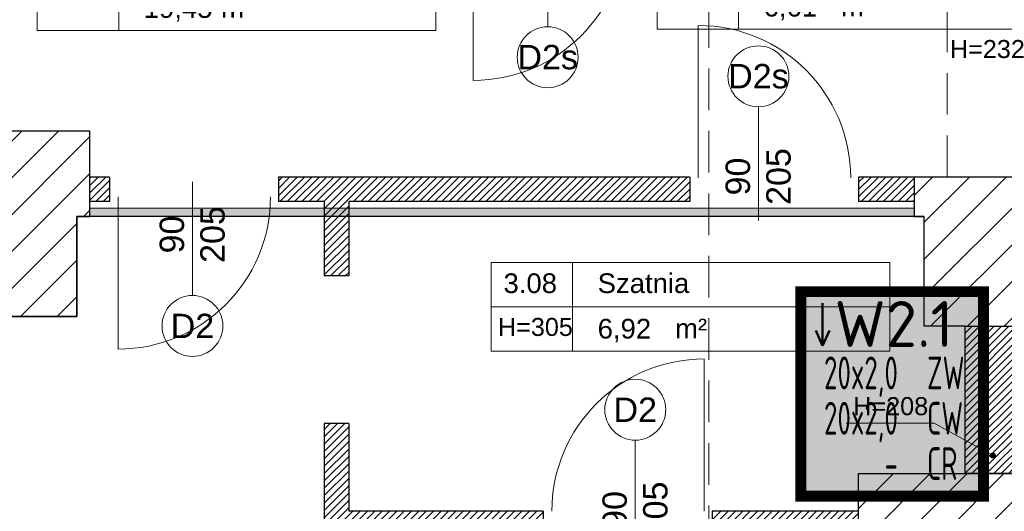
# Model space of a CAD drawing. Header units: millimetres. Extents: x 24385 to 79107, y -56478 to -23676.
# Tile 20 of 256: x 27405 to 28006, y -39770 to -39470. Entities that reach past the tile are written whole.
import ezdxf
from ezdxf.enums import TextEntityAlignment as Align

# ---------------------------------------------------------------- set-up
doc = ezdxf.new("R2010")
doc.units = ezdxf.units.MM
doc.header["$LTSCALE"] = 2
doc.linetypes.add('HIDDENX2', pattern=[19.05, 12.7, -6.35])
for name, color, linetype, lineweight in [('0_OPIS', 7, 'Continuous', 13), ('3DPLAN_A_DRZWI', 173, 'Continuous', 5), ('3DPLAN_A_TABELKA POMIESZCZEŃ', 7, 'Continuous', 0), ('3DPLAN_A_WYSOKOŚCI ZMIANA', 144, 'HIDDENX2', 5), ('_WLK_W_OPIS', 211, 'Continuous', 9), ('A_STOL_OPIS', 55, 'Continuous', 5), ('A_WYBURZENIA', 6, 'Continuous', 0), ('A_ZESTAWIENIE STOLARKI', 3, 'Continuous', 15)]:
    doc.layers.add(name, color=color, linetype=linetype, lineweight=lineweight)
for name, color, linetype in [('3DPLAN_A_KRESKOWANIE 1', 253, 'Continuous'), ('3DPLAN_A_OPIS', 8, 'Continuous'), ('3DPLAN_A_POMIESZCZENIE NUMER', 100, 'Continuous'), ('3DPLAN_K_NOŚNA', 7, 'Continuous'), ('_WLK_oznaczenia', 211, 'Continuous'), ('A_POMIESZCZENIE OPIS', 100, 'Continuous')]:
    doc.layers.add(name, color=color, linetype=linetype)
doc.layers.add('3DPLAN_A_OBWIEDNIA', color=6, linetype='Continuous', plot=False)
doc.styles.add('ARIAL', font='arial.ttf')
doc.styles.add('isocp', font='isocpeur.ttf', dxfattribs={"width": 0.9})
doc.styles.add('TABEL1', font='txt')
pattern_1 = [(45, (-708.4828, 5623.021), (-2.24506403, 2.24506403), [])]
pattern_2 = [(45, (29206.918, -39107.05), (-11.22532, 11.22532), [])]

# ---------------------------------------------------------------- blocks, each defined once
blk = doc.blocks.new('tabelka dla tp')
at = {"layer": '3DPLAN_A_TABELKA POMIESZCZEŃ'}
for p, q in [((49.7, 54), (49.7, 0)), ((0, 27), (243.13, 27))]:
    blk.add_line(p, q, dxfattribs=at)
blk.add_lwpolyline([(0, 54), (243.13, 54), (243.13, 0), (0, 0)], close=True, dxfattribs=at)
at = {"layer": '3DPLAN_A_POMIESZCZENIE NUMER', "color": 7, "style": 'ARIAL'}
blk.add_attdef('NUMER', (2.23, 35.39), '', height=12, dxfattribs=at)
at = {"layer": 'A_POMIESZCZENIE OPIS', "insert": (112.2, 19.75), "char_height": 12, "width": 36.4122, "attachment_point": 1, "style": 'ARIAL'}
blk.add_mtext('{\\C7;m²}', dxfattribs=at)
at = {"layer": 'A_POMIESZCZENIE OPIS', "color": 7, "style": 'ARIAL'}
for tag, p in [('NAZWA', (51.73, 35.39)), ('POWIERZCHNIA', (51.06, 7.24))]:
    blk.add_attdef(tag, p, '', height=12, dxfattribs=at)
blk = doc.blocks.new('III pietrooosoo')
at = {"layer": '3DPLAN_A_KRESKOWANIE 1'}
h = blk.add_hatch(dxfattribs=at)
h.set_pattern_fill('ANSI31', color=256, scale=5, style=0)
h.set_pattern_definition(pattern_2)
h.paths.add_polyline_path([(26781.49, -39163.58), (26781.49, -38938.58), (26746.49, -38938.58), (26746.49, -39163.58)])
h.paths.add_polyline_path([(26746.49, -39423.63), (26776.05, -39423.63), (26776.05, -39388.27), (26746.49, -39388.27)])
h.paths.add_polyline_path([(26746.49, -38938.58), (26781.49, -38938.58), (26781.49, -39163.58), (26746.49, -39163.58)])
h.paths.add_polyline_path([(27368.97, -39343.08), (27368.97, -39410.08), (27375.97, -39410.08), (27375.97, -39403.08), (27410.97, -39403.08), (27410.97, -39383.75), (27409.39, -39383.75), (27410, -39383.99, -0.310329), (27410.42, -39384.6), (27410.42, -39387.03, -0.216272), (27410.19, -39387.52), (27409.53, -39388.03, -0.076898), (27409.35, -39388.12, 0.840818), (27409.47, -39388.8), (27410.15, -39388.8), (27410.15, -39388.95), (27409.47, -39388.95, -0.840818), (27409.3, -39387.98, 0.076898), (27409.44, -39387.91), (27410.1, -39387.4, 0.216272), (27410.27, -39387.03), (27410.27, -39384.6, 0.310329), (27409.95, -39384.13), (27408.97, -39383.75), (27408.97, -39315.95), (27410.97, -39315.95), (27410.97, -39109.08), (27396.97, -39109.08), (27396.97, -39304.08), (27326.97, -39304.08), (27326.97, -39321.08), (26829.97, -39321.08), (26829.97, -39251.08), (26809.49, -39251.08), (26809.49, -39321.08), (26781.49, -39321.08), (26781.49, -39387.08), (26810.97, -39387.08), (26810.97, -39343.08)])
h.paths.add_polyline_path([(28444.97, -38740.08), (28444.97, -38698.58), (28212, -38698.58), (28212, -38637.58), (28198.97, -38637.58), (28198.97, -38740.08)])
h.paths.add_polyline_path([(28624.46, -38658.58), (28601.97, -38658.58), (28601.97, -38698.58), (28559.97, -38698.58), (28559.97, -38740.08), (28624.46, -38740.08)])
h.paths.add_polyline_path([(28627.97, -38870.19), (28674.81, -38870.19), (28674.81, -38878.08), (28689.97, -38878.08), (28689.97, -38734.08), (28772.97, -38734.08), (28772.97, -38698.58), (28726.97, -38698.58), (28726.97, -38658.58), (28624.46, -38658.58), (28624.46, -38740.08), (28627.97, -38740.08)])
h.paths.add_polyline_path([(28674.81, -38878.08), (28674.81, -38870.19), (28627.97, -38870.19), (28627.97, -38897.19), (28648.97, -38897.19), (28648.97, -38878.08)])
h.paths.add_polyline_path([(28627.97, -38897.19), (28627.97, -38924.19), (28648.97, -38924.19), (28648.97, -38897.19)])
h.paths.add_polyline_path([(28648.97, -38924.19), (28627.97, -38924.19), (28627.97, -39029.08), (28204.97, -39029.08), (28204.97, -39046.08), (28245.97, -39046.08), (28245.97, -39098.08), (28618.97, -39098.08), (28618.97, -39148.34), (28648.97, -39148.34)])
h.paths.add_polyline_path([(28769.97, -39380.08), (28769.97, -39352.58), (28654.97, -39352.58), (28654.97, -39295.58), (28648.97, -39295.58), (28648.97, -39268.08), (28618.97, -39268.08), (28618.97, -39305.08), (28602.97, -39305.08), (28602.97, -39390.58), (28908.97, -39390.58), (28908.97, -39380.08)])
h.paths.add_polyline_path([(29254.97, -39636.08), (29254.97, -39479.08), (29253.97, -39456.08), (29253.97, -39299.08), (29205.97, -39299.08), (29205.97, -39365.08), (29137.97, -39365.08), (29137.97, -39390.58), (29242.97, -39390.58), (29242.97, -39525.58), (29129.97, -39525.58), (29129.97, -39588.58), (28896.97, -39588.58), (28896.97, -39613.08), (29204.97, -39613.08), (29204.97, -39636.08)])
h.paths.add_polyline_path([(28675.97, -39613.08), (28675.97, -39693.93), (28641.97, -39693.93), (28641.97, -39636.08), (28614.97, -39636.08), (28614.97, -39598.08), (28602.97, -39598.08), (28602.97, -39526.58), (28766.97, -39526.58), (28766.97, -39613.08)])
h.paths.add_polyline_path([(28575.62, -39665.5), (28722.88, -39665.5), (28722.88, -39699.91), (28575.62, -39699.91)], flags=9)
h.paths.add_polyline_path([(28641.97, -39693.93), (28641.97, -39906.08), (28675.97, -39906.08), (28675.97, -39693.93)])
h.paths.add_polyline_path([(29060.97, -38734.08), (29060.97, -38698.58), (28887.97, -38698.58), (28887.97, -38734.08)])
h.paths.add_polyline_path([(29348.97, -38734.08), (29348.97, -38698.58), (29324.97, -38698.58), (29324.97, -38658.58), (29199.97, -38658.58), (29199.97, -38698.58), (29175.97, -38698.58), (29175.97, -38734.08)])
h.paths.add_polyline_path([(29636.97, -38698.58), (29463.97, -38698.58), (29463.97, -38734.08), (29636.97, -38734.08)])
h.paths.add_polyline_path([(29924.97, -38734.08), (29924.97, -38698.58), (29901.97, -38698.58), (29901.97, -38658.58), (29776.97, -38658.58), (29776.97, -38698.58), (29751.97, -38698.58), (29751.97, -38734.08)])
h.paths.add_polyline_path([(30039.97, -38734.08), (30234.97, -38734.08), (30234.97, -38698.58), (30039.97, -38698.58)])
h.paths.add_polyline_path([(30524.97, -38734.08), (30524.97, -38698.58), (30502.97, -38698.58), (30502.97, -38658.58), (30377.97, -38658.58), (30377.97, -38698.58), (30349.97, -38698.58), (30349.97, -38734.08)])
h.paths.add_polyline_path([(30834.97, -38734.08), (30834.97, -38698.58), (30641.97, -38698.58), (30641.97, -38734.08)])
h.paths.add_polyline_path([(31048.97, -38768.58), (31550.97, -38768.58), (31550.97, -38841.08), (31594.97, -38841.08), (31594.97, -38734.08), (31625.97, -38734.08), (31625.97, -38698.58), (31098.97, -38698.58), (31098.97, -38658.58), (30973.97, -38658.58), (30973.97, -38698.58), (30948.97, -38698.58), (30948.97, -38734.08), (31048.97, -38734.08)])
h.paths.add_polyline_path([(31550.97, -39073.08), (31594.97, -39073.08), (31594.97, -39018.08), (31550.97, -39018.08)])
h.paths.add_polyline_path([(31550.97, -39378.08), (31594.97, -39378.08), (31594.97, -39250.08), (31550.97, -39250.08)])
h.paths.add_polyline_path([(31594.97, -39684.08), (31594.97, -39554.08), (31550.97, -39554.08), (31550.97, -39684.08)])
h.paths.add_polyline_path([(31594.97, -39915.08), (31594.97, -39860.08), (31550.97, -39860.08), (31550.97, -39915.08)])
h.paths.add_polyline_path([(31550.97, -40194.08), (30944.97, -40194.08), (30944.97, -40267.58), (30973.97, -40267.58), (30973.97, -40307.58), (31098.97, -40307.58), (31098.97, -40267.58), (31625.97, -40267.58), (31625.97, -40194.08), (31594.97, -40194.08), (31594.97, -40092.08), (31550.97, -40092.08), (31550.97, -40194.08)], is_closed=False)
h.paths.add_polyline_path([(30637.97, -40267.58), (30830.97, -40267.58), (30830.97, -40194.08), (30637.97, -40194.08)])
h.paths.add_polyline_path([(30345.97, -40194.08), (30345.97, -40267.58), (30369.97, -40267.58), (30369.97, -40307.58), (30494.97, -40307.58), (30494.97, -40267.58), (30520.97, -40267.58), (30520.97, -40194.08)])
h.paths.add_polyline_path([(30035.97, -40267.58), (30230.97, -40267.58), (30230.97, -40194.08), (30035.97, -40194.08)])
h.paths.add_polyline_path([(29775.97, -40161.08), (29762.97, -40161.08), (29762.97, -40198.08), (29741.97, -40198.08), (29741.97, -40267.58), (29768.97, -40267.58), (29768.97, -40307.58), (29893.97, -40307.58), (29893.97, -40267.58), (29920.97, -40267.58), (29920.97, -40194.08), (29775.97, -40194.08)])
h.paths.add_polyline_path([(29431.97, -40198.08), (29431.97, -40267.58), (29626.97, -40267.58), (29626.97, -40198.08)])
h.paths.add_polyline_path([(29140.97, -40198.08), (29140.97, -40267.58), (29161.97, -40267.58), (29161.97, -40307.58), (29286.97, -40307.58), (29286.97, -40267.58), (29316.97, -40267.58), (29316.97, -40198.08)])
h.paths.add_polyline_path([(28831.97, -40198.08), (28831.97, -40267.58), (29025.97, -40267.58), (29025.97, -40198.08)])
h.paths.add_polyline_path([(28541.97, -40267.58), (28570.97, -40267.58), (28570.97, -40307.58), (28695.97, -40307.58), (28695.97, -40267.58), (28716.97, -40267.58), (28716.97, -40198.08), (28597.43, -40198.08), (28597.12, -40198.34, -2.544085), (28595.08, -40198.08), (28541.97, -40198.08)])
h.paths.add_polyline_path([(28229.97, -40267.58), (28426.97, -40267.58), (28426.97, -40198.08), (28229.97, -40198.08)])
h.paths.add_polyline_path([(28026.62, -40155.72), (28026.62, -40307.58), (28070.97, -40307.58), (28070.97, -40267.58), (28114.97, -40267.58), (28114.97, -40198.08), (28037.97, -40198.08), (28037.97, -40155.72)])
h.paths.add_polyline_path([(28026.62, -40155.72), (27981.97, -40155.72), (27981.97, -40201.08), (27901.97, -40201.08), (27901.97, -40267.58), (27945.97, -40267.58), (27945.97, -40307.58), (28026.62, -40307.58)])
h.paths.add_polyline_path([(27916.97, -39798.79), (27920.06, -39798.79), (27920.06, -39852.79), (27916.97, -39852.79), (27916.97, -39912.08), (27981.97, -39912.08), (27981.97, -40155.72), (28026.62, -40155.72), (28026.62, -39747.08), (27916.97, -39747.08)])
h.paths.add_polyline_path([(28037.97, -39913.08), (28091.97, -39913.08), (28091.97, -39758.08), (28037.97, -39758.08), (28037.97, -39747.08), (28026.62, -39747.08), (28026.62, -40155.72), (28037.97, -40155.72)])
h.paths.add_polyline_path([(27950.97, -39566.08), (27950.97, -39590.08), (27956.97, -39590.08), (27956.97, -39657.08), (28026.62, -39657.08), (28026.62, -39566.08)])
h.paths.add_polyline_path([(28161.97, -39588.08), (28044.97, -39588.08), (28044.97, -39598.08), (28161.97, -39598.08)])
h.paths.add_polyline_path([(27590.97, -40201.08), (27590.97, -40267.58), (27726.97, -40267.58), (27726.97, -40201.08)])
h.paths.add_polyline_path([(26781.49, -40201.08), (26781.49, -40267.58), (27231.97, -40267.58), (27231.97, -40307.58), (27356.97, -40307.58), (27356.97, -40267.58), (27415.97, -40267.58), (27415.97, -40201.08)])
h.paths.add_polyline_path([(26809.49, -40155.72), (26809.49, -40201.08), (26864.97, -40201.08), (26864.97, -40155.72)])
h.paths.add_polyline_path([(26809.49, -40088.08), (26809.49, -40155.72), (26864.97, -40155.72), (26864.97, -40088.08)])
h.paths.add_polyline_path([(26809.49, -40085.08), (26809.49, -40088.08), (26864.97, -40088.08), (26864.97, -40085.08)])
h.paths.add_polyline_path([(26809.49, -39863.08), (26809.49, -39910.08), (26864.97, -39910.08), (26864.97, -39863.08)])
h.paths.add_polyline_path([(27408.97, -39315.57), (27408.97, -39313.41), (27410.97, -39313.49), (27409.05, -39313.49), (27409.05, -39315.49), (27410.97, -39315.57)], flags=16)
h.paths.add_polyline_path([(28819.95, -39558.91), (28843.99, -39558.91), (28843.99, -39578.91), (28819.95, -39578.91)], flags=24)
h.paths.add_polyline_path([(28614.3, -39470.41), (28614.3, -39446.75), (28634.3, -39446.75), (28634.3, -39470.41)], flags=24)
h.paths.add_polyline_path([(28699.15, -39459.32), (28892.58, -39459.32), (28892.58, -39432.32), (28699.15, -39432.32)])
h.paths.add_polyline_path([(28699.15, -39486.32), (28892.58, -39486.32), (28892.58, -39459.32), (28699.15, -39459.32)])
h.paths.add_polyline_path([(28699.15, -39432.32), (28892.58, -39432.32), (28892.58, -39486.32), (28699.15, -39486.32)])
h.paths.add_polyline_path([(31282.92, -38730.77), (31332.19, -38730.77), (31332.19, -38753), (31282.92, -38753)], flags=24)
h.paths.add_polyline_path([(31048.16, -38730.77), (31088.89, -38730.77), (31088.89, -38753), (31048.16, -38753)], flags=24)
h.paths.add_polyline_path([(31265.16, -38739.9, 1), (31262.75, -38738.09, 1)], flags=16)
h.paths.add_polyline_path([(28712.1, -39463.64), (28749.15, -39463.64), (28749.15, -39484.06), (28712.1, -39484.06)], flags=8)
h.paths.add_polyline_path([(28712.64, -39435.93), (28779.46, -39435.93), (28779.46, -39457.46), (28712.64, -39457.46)], flags=8)
h.paths.add_polyline_path([(28654.68, -39435.89), (28689.53, -39435.89), (28689.53, -39454.15), (28654.68, -39454.15)], flags=8)
h.paths.add_polyline_path([(28758.66, -39460.57), (28782.82, -39460.57), (28782.82, -39484.57), (28758.66, -39484.57)], flags=8)
h.paths.add_polyline_path([(28699.15, -39460.89), (28699.15, -39483.13), (28699.62, -39483.13), (28699.62, -39460.89)], flags=8)
h = blk.add_hatch(dxfattribs=at)
h.set_pattern_fill('ANSI31', color=256, scale=5, style=0)
h.set_pattern_definition(pattern_2)
h.paths.add_polyline_path([(27304.97, -39545.08), (27304.97, -39601.08), (26810.97, -39601.08), (26810.97, -39562.08), (26781.49, -39562.08), (26781.49, -39628.08), (26809.49, -39628.08), (26809.49, -39688.08), (26864.97, -39688.08), (26864.97, -39628.08), (27348.97, -39628.08), (27348.97, -39651.08), (27439.97, -39651.08), (27439.97, -39590.08), (27447.97, -39590.08), (27447.97, -39538.08), (27375.97, -39538.08), (27375.97, -39535.08), (27368.97, -39535.08), (27368.97, -39545.08), (27304.97, -39545.08)], is_closed=False)
at = {"layer": '3DPLAN_A_OPIS', "lineweight": 0, "transparency": 33554687}
h = blk.add_hatch(dxfattribs=at)
h.set_pattern_fill('ANSI31', color=1)
h.set_pattern_definition(pattern_1)
h.paths.add_polyline_path([(27460, -39581.08), (27460, -39566.08), (27447.97, -39566.08), (27447.97, -39581.08), (27460, -39581.08)], is_closed=False)
h.paths.add_polyline_path([(27813.97, -39581.08), (27813.97, -39566.08), (27563, -39566.08), (27563, -39581.08), (27590.97, -39581.08), (27590.97, -39585.08), (27605.97, -39585.08), (27605.97, -39581.08), (27813.97, -39581.08)], is_closed=False)
h.paths.add_polyline_path([(27605.97, -39585.08), (27590.97, -39585.08), (27590.97, -39590.08), (27605.97, -39590.08), (27605.97, -39585.08)], is_closed=False)
h.paths.add_polyline_path([(27605.97, -39626.45), (27605.97, -39590.08), (27590.97, -39590.08), (27590.97, -39626.45), (27605.97, -39626.45)], is_closed=False)
h.paths.add_polyline_path([(27950.97, -39581.08), (27950.97, -39566.08), (27916.97, -39566.08), (27916.97, -39581.08), (27950.97, -39581.08)], is_closed=False)
h.paths.add_polyline_path([(27827.65, -39770.08), (27827.65, -39785.08), (27916.97, -39785.08), (27916.97, -39770.08), (27827.65, -39770.08)], is_closed=False)
h.paths.add_polyline_path([(27724.65, -39785.08), (27724.65, -39770.08), (27605.97, -39770.08), (27605.97, -39716.45), (27590.97, -39716.45), (27590.97, -40088.08), (27605.97, -40088.08), (27605.97, -39785.08), (27724.65, -39785.08)], is_closed=False)
h.paths.add_polyline_path([(27605.97, -40088.08), (27590.97, -40088.08), (27590.97, -40155.72), (27605.97, -40155.72), (27605.97, -40088.08)], is_closed=False)
h.paths.add_polyline_path([(27605.97, -40155.72), (27590.97, -40155.72), (27590.97, -40201.08), (27605.97, -40201.08), (27605.97, -40155.72)], is_closed=False)
h = blk.add_hatch(dxfattribs=at)
h.set_pattern_fill('ANSI31', color=1)
h.set_pattern_definition(pattern_1)
h.paths.add_polyline_path([(27981.97, -39657.08), (27981.97, -39747.08), (28037.97, -39747.08), (28037.97, -39657.08), (27981.97, -39657.08)], is_closed=False)
h.paths.add_polyline_path([(28000.46, -39735.98, 1), (27997.44, -39735.98, 1), (28000.46, -39735.98, 1)], is_closed=False, flags=16)
at = {"layer": '3DPLAN_A_TABELKA POMIESZCZEŃ', "ltscale": 0.5}
blk.add_hatch(color=7, dxfattribs=at).paths.add_polyline_path([(28000.46, -39735.98, -13.985421), (28000.4, -39735.56, -0.071503)])
at = {"layer": 'A_WYBURZENIA', "transparency": 33554687}
h = blk.add_hatch(dxfattribs=at)
h.set_pattern_fill('DOTS', color=256)
h.set_pattern_definition([(0, (6153.1716, -11332.5662), (0.79375, 1.5875), [0, -1.5875])])
h.paths.add_polyline_path([(27950.97, -39585.08), (27447.97, -39585.08), (27447.97, -39590.08), (27950.97, -39590.08), (27950.97, -39585.08)], is_closed=False)
at = {"layer": '3DPLAN_A_DRZWI'}
for p, q in [((27681.93, -39414.08), (27681.93, -39507.08)), ((27819.17, -39566.58), (27819.17, -39473.58)), ((27465.2, -39578.08), (27465.2, -39671.08)), ((27822.86, -39770.08), (27822.86, -39677.08))]:
    blk.add_line(p, q, dxfattribs=at)
for centre, start, end in [((27681.93, -39414.08), 270, 0), ((27819.17, -39566.58), 0, 90), ((27465.2, -39578.08), 270, 0), ((27822.86, -39770.08), 90, 180)]:
    blk.add_arc(centre, 93, start, end, dxfattribs=at)
at = {"layer": '3DPLAN_A_OBWIEDNIA'}
blk.add_lwpolyline([(26864.97, -40155.72), (27981.97, -40155.72), (27981.97, -39912.08), (27916.97, -39912.08), (27916.97, -39747.08), (27981.97, -39747.08), (27981.97, -39657.08), (27956.97, -39657.08), (27956.97, -39590.08), (27439.97, -39590.08), (27439.97, -39651.08), (27348.97, -39651.08), (27348.97, -39628.08), (26864.97, -39628.08), (26864.97, -40088.08)], dxfattribs=at)
at = {"layer": '3DPLAN_A_OPIS', "color": 1, "lineweight": 30}
for p, q in [((27460, -39566.08), (27447.97, -39566.08)), ((27460, -39566.08), (27460, -39581.08)), ((27563, -39566.08), (27563, -39581.08)), ((27813.97, -39566.08), (27563, -39566.08)), ((27813.97, -39566.08), (27813.97, -39581.08)), ((27916.97, -39566.08), (27916.97, -39581.08)), ((27950.97, -39566.08), (27916.97, -39566.08)), ((27460, -39581.08), (27447.97, -39581.08)), ((27590.97, -39581.08), (27563, -39581.08)), ((27590.97, -39581.08), (27590.97, -39626.45)), ((27813.97, -39581.08), (27605.97, -39581.08)), ((27605.97, -39581.08), (27605.97, -39626.45)), ((27950.97, -39581.08), (27916.97, -39581.08)), ((27605.97, -39626.45), (27590.97, -39626.45)), ((27590.97, -39716.45), (27590.97, -40201.08)), ((27605.97, -39716.45), (27590.97, -39716.45)), ((27605.97, -39716.45), (27605.97, -39770.08)), ((27724.65, -39770.08), (27605.97, -39770.08)), ((27724.65, -39770.08), (27724.65, -39785.08)), ((27827.65, -39770.08), (27827.65, -39785.08)), ((27916.97, -39770.08), (27827.65, -39770.08))]:
    blk.add_line(p, q, dxfattribs=at)
blk.add_lwpolyline([(27981.97, -39657.08), (28037.97, -39657.08), (28037.97, -39747.08), (27981.97, -39747.08)], close=True, dxfattribs=at)
at = {"layer": '3DPLAN_A_TABELKA POMIESZCZEŃ', "color": 7, "ltscale": 0.5}
for p in [(27909.42, -39716.21), (27998.95, -39735.98)]:
    blk.add_line(p, (27963.03, -39716.21), dxfattribs=at)
blk.add_circle((27998.95, -39735.98), 1.51, dxfattribs=at)
at = {"layer": '3DPLAN_A_WYSOKOŚCI ZMIANA'}
for p, q in [((27825.7, -40630.13), (27825.7, -38304.94)), ((27970.97, -39566.08), (27970.97, -39413.08)), ((27981.97, -39747.08), (27981.97, -39657.08))]:
    blk.add_line(p, q, dxfattribs=at)
at = {"layer": '3DPLAN_K_NOŚNA'}
for p, q in [((27447.97, -39538.08), (27375.97, -39538.08)), ((27447.97, -39590.08), (27447.97, -39538.08)), ((27950.97, -39566.08), (27950.97, -39590.08)), ((28044.97, -39566.08), (27950.97, -39566.08)), ((27439.97, -39590.08), (27447.97, -39590.08)), ((27439.97, -39651.08), (27439.97, -39590.08)), ((27950.97, -39590.08), (27956.97, -39590.08)), ((27956.97, -39657.08), (27956.97, -39590.08)), ((27348.97, -39651.08), (27439.97, -39651.08)), ((27981.97, -39657.08), (27956.97, -39657.08)), ((27981.97, -39657.08), (28037.97, -39657.08)), ((27916.97, -39747.08), (27981.97, -39747.08)), ((27916.97, -39912.08), (27916.97, -39747.08)), ((27981.97, -39747.08), (28037.97, -39747.08))]:
    blk.add_line(p, q, dxfattribs=at)
at = {"layer": 'A_STOL_OPIS'}
for p, q in [((27727.32, -39404.91), (27727.32, -39474.35)), ((27855.88, -39523.14), (27855.88, -39592.59)), ((27510.59, -39568.91), (27510.59, -39638.35)), ((27780.75, -39726.64), (27780.75, -39796.09))]:
    blk.add_line(p, q, dxfattribs=at)
at = {"layer": 'A_WYBURZENIA', "transparency": 33554687}
blk.add_lwpolyline([(27447.97, -39585.08), (27950.97, -39585.08), (27950.97, -39590.08), (27447.97, -39590.08)], close=True, dxfattribs=at)
at = {"layer": 'A_ZESTAWIENIE STOLARKI', "ltscale": 0.25}
for centre in [(27727.32, -39492.93), (27855.88, -39504.57), (27510.59, -39656.93), (27780.75, -39708.07)]:
    blk.add_circle(centre, 18.58, dxfattribs=at)
at = {"layer": '3DPLAN_A_TABELKA POMIESZCZEŃ', "ltscale": 0.5}
ref = blk.add_blockref('tabelka dla tp', (27415.91, -39476.57), dxfattribs=at)
ref.add_attrib('NUMER', '3.02', (27423.43, -39441.18), dxfattribs={"layer": '3DPLAN_A_POMIESZCZENIE NUMER', "color": 0, "height": 12, "style": 'ARIAL'})
ref.add_attrib('NAZWA', 'Korytarz', (27480.86, -39441.18), dxfattribs={"layer": 'A_POMIESZCZENIE OPIS', "color": 0, "height": 12, "style": 'ARIAL'})
ref.add_attrib('POWIERZCHNIA', '19,45', (27480.86, -39468.93), dxfattribs={"layer": 'A_POMIESZCZENIE OPIS', "color": 0, "height": 12, "style": 'ARIAL'})
ref = blk.add_blockref('tabelka dla tp', (27794.1, -39475.75), dxfattribs=at)
ref.add_attrib('NUMER', '3.05', (27801.62, -39440.36), dxfattribs={"layer": '3DPLAN_A_POMIESZCZENIE NUMER', "color": 0, "height": 12, "style": 'ARIAL'})
ref.add_attrib('NAZWA', 'WC_NIEPEŁNOSPRAWNY_MĘSKI', (27859.05, -39440.36), dxfattribs={"layer": 'A_POMIESZCZENIE OPIS', "color": 0, "height": 12, "style": 'ARIAL'})
ref.add_attrib('POWIERZCHNIA', '6,61', (27859.05, -39468.11), dxfattribs={"layer": 'A_POMIESZCZENIE OPIS', "color": 0, "height": 12, "style": 'ARIAL'})
ref = blk.add_blockref('tabelka dla tp', (27692.84, -39672.25), dxfattribs=at)
ref.add_attrib('NUMER', '3.08', (27700.37, -39636.86), dxfattribs={"layer": '3DPLAN_A_POMIESZCZENIE NUMER', "color": 0, "height": 12, "style": 'ARIAL'})
ref.add_attrib('NAZWA', 'Szatnia', (27757.8, -39636.86), dxfattribs={"layer": 'A_POMIESZCZENIE OPIS', "color": 0, "height": 12, "style": 'ARIAL'})
ref.add_attrib('POWIERZCHNIA', '6,92', (27757.8, -39664.61), dxfattribs={"layer": 'A_POMIESZCZENIE OPIS', "color": 0, "height": 12, "style": 'ARIAL'})
at = {"layer": '3DPLAN_A_OPIS', "color": 1, "lineweight": 30, "style": 'ARIAL'}
blk.add_attdef('31,21M2', (31149.87, -39031.42), '', height=12, dxfattribs=at)
at = {"layer": '3DPLAN_A_TABELKA POMIESZCZEŃ', "color": 7, "ltscale": 0.5, "char_height": 11, "width": 59.2068, "attachment_point": 1, "style": 'ARIAL'}
for s, insert in [('H=232', (27972.73, -39482.42)), ('H=305', (27696.97, -39652.04)), ('H=208', (27913.74, -39700.4))]:
    blk.add_mtext(s, dxfattribs=dict(at, insert=insert))
at = {"layer": '3DPLAN_A_TABELKA POMIESZCZEŃ', "ltscale": 0.5, "style": 'ARIAL'}
blk.add_attdef('REJESTRACJA', (28148.53, -39789.87), '', height=12, dxfattribs=at)
at = {"layer": 'A_STOL_OPIS', "ltscale": 0.2, "char_height": 14.872, "attachment_point": 1, "rotation": 90, "style": 'TABEL1'}
for insert in [(27835.87, -39594.9), (27490.57, -39630.3), (27760.73, -39798.4)]:
    blk.add_mtext_dynamic_manual_height_columns('\\pxqc;{\\fArial|b0|i0|c238|p34;90\\P205}', width=58.3206, gutter_width=80, heights=[0], dxfattribs=dict(at, insert=insert))
at = {"layer": 'A_ZESTAWIENIE STOLARKI', "ltscale": 0.2, "char_height": 14.872, "attachment_point": 5, "style": 'TABEL1'}
for s, insert in [('{\\fArial|b0|i0|c238|p34;D2s}', (27727.32, -39492.93)), ('{\\fArial|b0|i0|c238|p34;D2s}', (27855.88, -39504.57)), ('{\\fArial|b0|i0|c238|p34;D2}', (27510.59, -39656.93)), ('{\\fArial|b0|i0|c238|p34;D2}', (27780.75, -39708.07))]:
    blk.add_mtext_dynamic_manual_height_columns(s, width=58.3206, gutter_width=80, heights=[0], dxfattribs=dict(at, insert=insert))

msp = doc.modelspace()

# ---------------------------------------------------------------- hatches: boundary and pattern name
at = {"layer": '_WLK_oznaczenia'}
msp.add_hatch(color=255, dxfattribs=at).paths.add_polyline_path([(28087.63, -39818.28, -1), (27989.83, -39818.28, -1)])
at = {"layer": '_WLK_W_OPIS'}
msp.add_hatch(color=255, dxfattribs=at).paths.add_polyline_path([(27881.76, -39760.88), (27993.19, -39760.88), (27993.19, -39636.02), (27881.76, -39636.02)])

# ---------------------------------------------------------------- linework, layer by layer
at = {"layer": '_WLK_oznaczenia', "lineweight": 50}
msp.add_line((27895.06, -39669.05), (27895.06, -39642.96), dxfattribs=at)
at = {"layer": '_WLK_oznaczenia'}
msp.add_lwpolyline([(28087.63, -39818.28, 4.8, 4.8, -1), (27989.83, -39818.28, 4.8, 4.8, -1)], format="xyseb", close=True, dxfattribs=at)
at = {"layer": '_WLK_W_OPIS', "color": 211, "lineweight": 50}
for q in [(27890.81, -39659.68), (27899.32, -39659.68)]:
    msp.add_line((27895.06, -39669.05), q, dxfattribs=at)
at = {"layer": '_WLK_W_OPIS', "const_width": 6.68}
msp.add_lwpolyline([(27881.76, -39760.88), (27993.19, -39760.88), (27993.19, -39636.02), (27881.76, -39636.02)], close=True, dxfattribs=at)

# ---------------------------------------------------------------- block references
at = {"layer": '0_OPIS'}
msp.add_blockref('III pietrooosoo', (0, 0), dxfattribs=at)

# ---------------------------------------------------------------- texts
at = {"layer": '_WLK_W_OPIS', "style": 'isocp'}
msp.add_text('W2.1', height=28, dxfattribs=at).set_placement((27938.59, -39669.73), align=Align.CENTER)
at = {"layer": '_WLK_W_OPIS', "style": 'isocp', "width": 0.6}
for s, p in [('20x2,0', (27940.99, -39695.61)), ('20x2,0', (27940.99, -39723.28)), ('-', (27940.99, -39750.95))]:
    msp.add_text(s, height=20, dxfattribs=at).set_placement(p, align=Align.RIGHT)
for s, p in [('ZW', (27958.76, -39695.61)), ('CW', (27958.76, -39723.28)), ('CR', (27958.76, -39750.95))]:
    msp.add_text(s, height=20, dxfattribs=at).set_placement(p)

doc.saveas('drawing.dxf')
